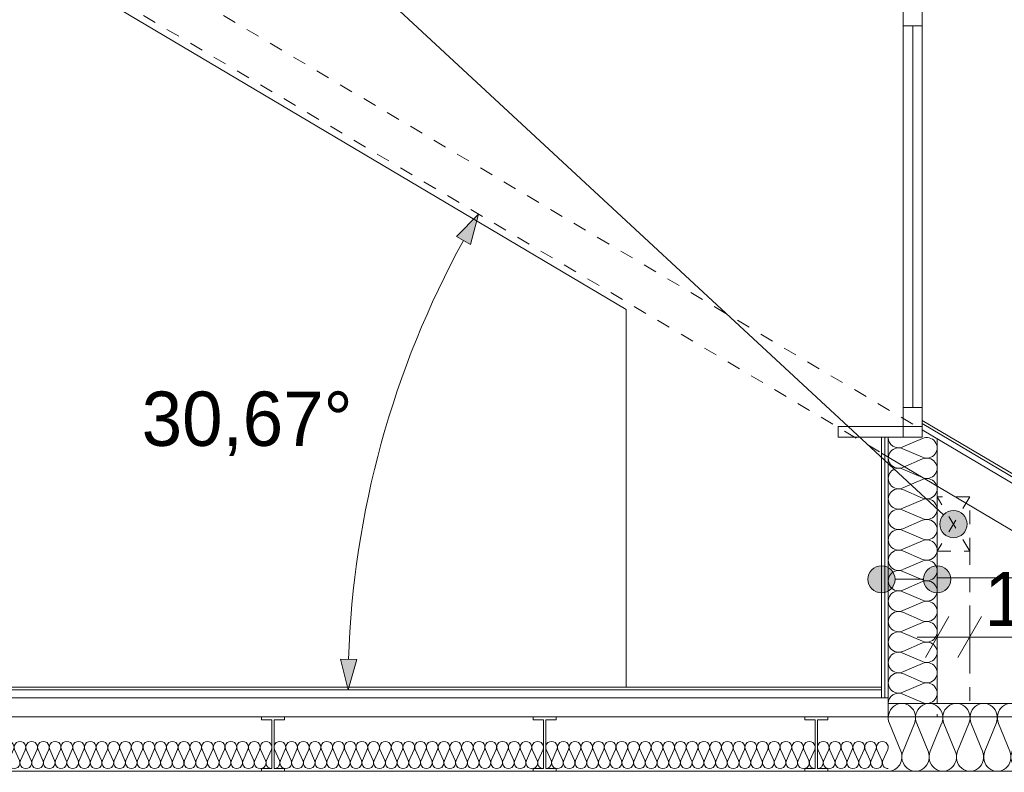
# Model space of a CAD drawing. Extents: x -396299 to -11759, y -15022 to 18278.
# Tile 82 of 205: x -228134 to -224510, y 7539 to 10311. Entities that reach past the tile are written whole.
import ezdxf

# ---------------------------------------------------------------- set-up
doc = ezdxf.new("R2010")
doc.units = 0
doc.header["$MEASUREMENT"] = 0
doc.linetypes.add('Hidden Line', pattern=[100, 50, -50])
for name, color, linetype, lineweight in [('0_Nr_Pióra__21', 7, 'Continuous', 13), ('0_Nr_Pióra__5', 7, 'Continuous', 13), ('Arch opisy_Nr_Pióra__21', 7, 'Continuous', 13), ('Arch wymiary_Nr_Pióra__5', 7, 'Continuous', 13), ('Arch ściany działowe_Nr_Pióra__5', 7, 'Continuous', 13), ('INWENT DACH_Nr_Pióra__5', 7, 'Continuous', 13), ('INWENT STROPY_Nr_Pióra__21', 7, 'Continuous', 13), ('INWENT. OKNA_Nr_Pióra__21', 7, 'Continuous', 13), ('INWENT.ŚCIANY_Nr_Pióra__5', 7, 'Continuous', 13), ('Inwentaryzacja Konst._Nr_Pióra__5', 7, 'Continuous', 13)]:
    doc.layers.add(name, color=color, linetype=linetype, lineweight=lineweight)
for name, color, linetype in [('arch izolacje', 7, 'Continuous'), ('Arch ocieplenie', 7, 'Continuous'), ('Arch opisy', 7, 'Continuous'), ('Arch wymiary', 7, 'Continuous'), ('Arch ściany działowe', 7, 'Continuous'), ('INWENT STROPY', 7, 'Continuous')]:
    doc.layers.add(name, color=color, linetype=linetype)
for name, color, linetype, lineweight, true_color in [('arch izolacje_Nr_Pióra__24', 7, 'Continuous', 13, 0x029e21), ('Arch ocieplenie_Nr_Pióra__24', 7, 'Continuous', 13, 0x029e21), ('Arch opisy_Nr_Pióra__3', 7, 'Continuous', 20, 0xff6600), ('INWENT STROPY_Nr_Pióra__2', 7, 'Continuous', 13, 0x7f7f7f), ('INWENT STROPY_Nr_Pióra__25', 7, 'Continuous', 15, 0x40a5ff), ('Inwentaryzacja Konst._Nr_Pióra__25', 7, 'Continuous', 15, 0x40a5ff), ('Inwentaryzacja Konst._Nr_Pióra__3', 7, 'Continuous', 20, 0xff6600)]:
    doc.layers.add(name, color=color, linetype=linetype, lineweight=lineweight, true_color=true_color)
doc.styles.add('GENERATED_STYLE_1', font='txt')
doc.dimstyles.new('GENERATED_STYLE__10', dxfattribs={"dimtxt": 200, "dimasz": 110.144928, "dimexe": 0.18, "dimexo": 40, "dimgap": 0.09, "dimtad": 1, "dimtih": 1, "dimtoh": 1, "dimdec": 0, "dimzin": 0, "dimdsep": 46, "dimtxsty": 'GENERATED_STYLE_1', "dimblk": 'ARROWHEAD_5', "dimblk1": 'ARROWHEAD_5', "dimblk2": 'ARROWHEAD_5', "dimcen": 0.09, "dimclrd": 7, "dimclre": 7, "dimclrt": 7, "dimazin": 0, "dimtfac": 1, "dimtdec": 4, "dimtmove": 0, "dimatfit": 3, "dimfxl": 0, "dimtolj": 1, "dimtzin": 0, "dimarcsym": 0})
doc.dimstyles.new('GENERATED_STYLE__2', dxfattribs={"dimtxt": 200, "dimasz": 114, "dimexe": 0.18, "dimexo": 0, "dimgap": 0.09, "dimtad": 1, "dimtih": 1, "dimtoh": 1, "dimdec": 0, "dimlfac": 0.1, "dimzin": 0, "dimdsep": 46, "dimtxsty": 'GENERATED_STYLE_1', "dimblk": 'ARROWHEAD_2', "dimblk1": 'ARROWHEAD_2', "dimblk2": 'ARROWHEAD_2', "dimcen": 0.09, "dimclrd": 7, "dimclre": 7, "dimclrt": 7, "dimazin": 0, "dimtfac": 1, "dimtdec": 4, "dimtmove": 2, "dimatfit": 3, "dimfxl": 0, "dimtolj": 1, "dimtzin": 0, "dimarcsym": 0})

# ---------------------------------------------------------------- blocks, each defined once
blk = doc.blocks.new('Ściana_35', base_point=(-224949.4, 7813.2))
at = {"layer": 'Arch ściany działowe_Nr_Pióra__5', "linetype": 'Continuous'}
for p, q in [((-224936.9, 8773.2), (-224949.4, 8773.2)), ((-224949.4, 8773.2), (-224949.4, 7813.2)), ((-224936.9, 7813.2), (-224936.9, 8773.2)), ((-224949.4, 7813.2), (-224936.9, 7813.2))]:
    blk.add_line(p, q, dxfattribs=at)
blk = doc.blocks.new('Ściana_36', base_point=(-224961.9, 7813.2))
at = {"layer": 'Arch ściany działowe_Nr_Pióra__5', "linetype": 'Continuous'}
for p, q in [((-224949.4, 8773.2), (-224961.9, 8773.2)), ((-224961.9, 8773.2), (-224961.9, 7813.2)), ((-224949.4, 7813.2), (-224949.4, 8773.2)), ((-224961.9, 7813.2), (-224949.4, 7813.2))]:
    blk.add_line(p, q, dxfattribs=at)
blk = doc.blocks.new('Izolacja cieplna 14_27', base_point=(-227197.9, 7553.2))
at = {"layer": 'INWENT STROPY_Nr_Pióra__2', "linetype": 'Continuous'}
for p, q in [((-227196.1, 7623.4), (-227178.1, 7583)), ((-227174.5, 7583), (-227156.6, 7623.4)), ((-227152.9, 7623.4), (-227135, 7583)), ((-227131.4, 7583), (-227113.4, 7623.4)), ((-227109.8, 7623.4), (-227091.9, 7583)), ((-227088.2, 7583), (-227070.3, 7623.4)), ((-227066.7, 7623.4), (-227048.7, 7583)), ((-227045.1, 7583), (-227027.2, 7623.4)), ((-227023.5, 7623.4), (-227005.6, 7583)), ((-227002, 7583), (-226984, 7623.4)), ((-226980.4, 7623.4), (-226962.5, 7583)), ((-226958.8, 7583), (-226940.9, 7623.4)), ((-226937.3, 7623.4), (-226919.3, 7583)), ((-226915.7, 7583), (-226897.8, 7623.4)), ((-226894.2, 7623.4), (-226876.2, 7583)), ((-226872.6, 7583), (-226854.6, 7623.4)), ((-226851, 7623.4), (-226833.1, 7583)), ((-226829.5, 7583), (-226811.5, 7623.4)), ((-226807.9, 7623.4), (-226790, 7583)), ((-226786.3, 7583), (-226768.4, 7623.4)), ((-226764.8, 7623.4), (-226746.8, 7583)), ((-226743.2, 7583), (-226725.3, 7623.4)), ((-226721.6, 7623.4), (-226703.7, 7583)), ((-226700.1, 7583), (-226682.1, 7623.4)), ((-226678.5, 7623.4), (-226660.6, 7583)), ((-226656.9, 7583), (-226639, 7623.4)), ((-226635.4, 7623.4), (-226617.4, 7583)), ((-226613.8, 7583), (-226595.9, 7623.4)), ((-226592.2, 7623.4), (-226574.3, 7583)), ((-226570.7, 7583), (-226552.7, 7623.4)), ((-226549.1, 7623.4), (-226531.2, 7583)), ((-226527.5, 7583), (-226509.6, 7623.4)), ((-226506, 7623.4), (-226488, 7583)), ((-226484.4, 7583), (-226466.5, 7623.4)), ((-226462.8, 7623.4), (-226444.9, 7583)), ((-226441.3, 7583), (-226423.3, 7623.4)), ((-226419.7, 7623.4), (-226401.8, 7583)), ((-226398.2, 7583), (-226380.2, 7623.4)), ((-226376.6, 7623.4), (-226358.6, 7583)), ((-226355, 7583), (-226337.1, 7623.4)), ((-226333.5, 7623.4), (-226315.5, 7583)), ((-226311.9, 7583), (-226294, 7623.4)), ((-226290.3, 7623.4), (-226272.4, 7583)), ((-226268.8, 7583), (-226250.8, 7623.4)), ((-226247.2, 7623.4), (-226229.3, 7583)), ((-226225.6, 7583), (-226207.7, 7623.4))]:
    blk.add_line(p, q, dxfattribs=at)
for centre, start_param, end_param in [((-227176.3, 7631.9), 5.870392, 9.837571), ((-227133.2, 7631.9), 5.870392, 9.837571), ((-227090.1, 7631.9), 5.870392, 9.837571), ((-227046.9, 7631.9), 5.870392, 9.837571), ((-227003.8, 7631.9), 5.870392, 9.837571), ((-226960.7, 7631.9), 5.870392, 9.837571), ((-226917.5, 7631.9), 5.870392, 9.837571), ((-226874.4, 7631.9), 5.870392, 9.837571), ((-226831.3, 7631.9), 5.870392, 9.837571), ((-226788.1, 7631.9), 5.870392, 9.837571), ((-226745, 7631.9), 5.870392, 9.837571), ((-226701.9, 7631.9), 5.870392, 9.837571), ((-226658.7, 7631.9), 5.870392, 9.837571), ((-226615.6, 7631.9), 5.870392, 9.837571), ((-226572.5, 7631.9), 5.870392, 9.837571), ((-226529.4, 7631.9), 5.870392, 9.837571), ((-226486.2, 7631.9), 5.870392, 9.837571), ((-226443.1, 7631.9), 5.870392, 9.837571), ((-226400, 7631.9), 5.870392, 9.837571), ((-226356.8, 7631.9), 5.870392, 9.837571), ((-226313.7, 7631.9), 5.870392, 9.837571), ((-226270.6, 7631.9), 5.870392, 9.837571), ((-226227.4, 7631.9), 5.870392, 9.837571), ((-227197.9, 7574.4), 4.712389, 6.695979), ((-227154.7, 7574.4), 2.7288, 6.695979), ((-227111.6, 7574.4), 2.7288, 6.695979), ((-227068.5, 7574.4), 2.7288, 6.695979), ((-227025.4, 7574.4), 2.7288, 6.695979), ((-226982.2, 7574.4), 2.7288, 6.695979), ((-226939.1, 7574.4), 2.7288, 6.695979), ((-226896, 7574.4), 2.7288, 6.695979), ((-226852.8, 7574.4), 2.7288, 6.695979), ((-226809.7, 7574.4), 2.7288, 6.695979), ((-226766.6, 7574.4), 2.7288, 6.695979), ((-226723.4, 7574.4), 2.7288, 6.695979), ((-226680.3, 7574.4), 2.7288, 6.695979), ((-226637.2, 7574.4), 2.7288, 6.695979), ((-226594.1, 7574.4), 2.7288, 6.695979), ((-226550.9, 7574.4), 2.7288, 6.695979), ((-226507.8, 7574.4), 2.7288, 6.695979), ((-226464.7, 7574.4), 2.7288, 6.695979), ((-226421.5, 7574.4), 2.7288, 6.695979), ((-226378.4, 7574.4), 2.7288, 6.695979), ((-226335.3, 7574.4), 2.7288, 6.695979), ((-226292.1, 7574.4), 2.7288, 6.695979), ((-226249, 7574.4), 2.7288, 6.695979), ((-226205.9, 7574.4), 2.7288, 4.712389)]:
    blk.add_ellipse(centre, major_axis=(21.6, 0), ratio=0.986209, start_param=start_param, end_param=end_param, dxfattribs=at)
blk = doc.blocks.new('Izolacja cieplna 14_56', base_point=(-228197.9, 7553.2))
at = {"layer": 'INWENT STROPY_Nr_Pióra__2', "linetype": 'Continuous'}
for p, q in [((-228196.1, 7623.4), (-228178.1, 7583)), ((-228174.5, 7583), (-228156.6, 7623.4)), ((-228152.9, 7623.4), (-228135, 7583)), ((-228131.4, 7583), (-228113.4, 7623.4)), ((-228109.8, 7623.4), (-228091.9, 7583)), ((-228088.2, 7583), (-228070.3, 7623.4)), ((-228066.7, 7623.4), (-228048.7, 7583)), ((-228045.1, 7583), (-228027.2, 7623.4)), ((-228023.5, 7623.4), (-228005.6, 7583)), ((-228002, 7583), (-227984, 7623.4)), ((-227980.4, 7623.4), (-227962.5, 7583)), ((-227958.8, 7583), (-227940.9, 7623.4)), ((-227937.3, 7623.4), (-227919.3, 7583)), ((-227915.7, 7583), (-227897.8, 7623.4)), ((-227894.2, 7623.4), (-227876.2, 7583)), ((-227872.6, 7583), (-227854.6, 7623.4)), ((-227851, 7623.4), (-227833.1, 7583)), ((-227829.5, 7583), (-227811.5, 7623.4)), ((-227807.9, 7623.4), (-227790, 7583)), ((-227786.3, 7583), (-227768.4, 7623.4)), ((-227764.8, 7623.4), (-227746.8, 7583)), ((-227743.2, 7583), (-227725.3, 7623.4)), ((-227721.6, 7623.4), (-227703.7, 7583)), ((-227700.1, 7583), (-227682.1, 7623.4)), ((-227678.5, 7623.4), (-227660.6, 7583)), ((-227656.9, 7583), (-227639, 7623.4)), ((-227635.4, 7623.4), (-227617.4, 7583)), ((-227613.8, 7583), (-227595.9, 7623.4)), ((-227592.2, 7623.4), (-227574.3, 7583)), ((-227570.7, 7583), (-227552.7, 7623.4)), ((-227549.1, 7623.4), (-227531.2, 7583)), ((-227527.5, 7583), (-227509.6, 7623.4)), ((-227506, 7623.4), (-227488, 7583)), ((-227484.4, 7583), (-227466.5, 7623.4)), ((-227462.8, 7623.4), (-227444.9, 7583)), ((-227441.3, 7583), (-227423.3, 7623.4)), ((-227419.7, 7623.4), (-227401.8, 7583)), ((-227398.2, 7583), (-227380.2, 7623.4)), ((-227376.6, 7623.4), (-227358.6, 7583)), ((-227355, 7583), (-227337.1, 7623.4)), ((-227333.5, 7623.4), (-227315.5, 7583)), ((-227311.9, 7583), (-227294, 7623.4)), ((-227290.3, 7623.4), (-227272.4, 7583)), ((-227268.8, 7583), (-227250.8, 7623.4)), ((-227247.2, 7623.4), (-227229.3, 7583)), ((-227225.6, 7583), (-227207.7, 7623.4))]:
    blk.add_line(p, q, dxfattribs=at)
for centre, start_param, end_param in [((-228176.3, 7631.9), 5.870392, 9.837571), ((-228133.2, 7631.9), 5.870392, 9.837571), ((-228090.1, 7631.9), 5.870392, 9.837571), ((-228046.9, 7631.9), 5.870392, 9.837571), ((-228003.8, 7631.9), 5.870392, 9.837571), ((-227960.7, 7631.9), 5.870392, 9.837571), ((-227917.5, 7631.9), 5.870392, 9.837571), ((-227874.4, 7631.9), 5.870392, 9.837571), ((-227831.3, 7631.9), 5.870392, 9.837571), ((-227788.1, 7631.9), 5.870392, 9.837571), ((-227745, 7631.9), 5.870392, 9.837571), ((-227701.9, 7631.9), 5.870392, 9.837571), ((-227658.7, 7631.9), 5.870392, 9.837571), ((-227615.6, 7631.9), 5.870392, 9.837571), ((-227572.5, 7631.9), 5.870392, 9.837571), ((-227529.4, 7631.9), 5.870392, 9.837571), ((-227486.2, 7631.9), 5.870392, 9.837571), ((-227443.1, 7631.9), 5.870392, 9.837571), ((-227400, 7631.9), 5.870392, 9.837571), ((-227356.8, 7631.9), 5.870392, 9.837571), ((-227313.7, 7631.9), 5.870392, 9.837571), ((-227270.6, 7631.9), 5.870392, 9.837571), ((-227227.4, 7631.9), 5.870392, 9.837571), ((-228197.9, 7574.4), 4.712389, 6.695979), ((-228154.7, 7574.4), 2.7288, 6.695979), ((-228111.6, 7574.4), 2.7288, 6.695979), ((-228068.5, 7574.4), 2.7288, 6.695979), ((-228025.4, 7574.4), 2.7288, 6.695979), ((-227982.2, 7574.4), 2.7288, 6.695979), ((-227939.1, 7574.4), 2.7288, 6.695979), ((-227896, 7574.4), 2.7288, 6.695979), ((-227852.8, 7574.4), 2.7288, 6.695979), ((-227809.7, 7574.4), 2.7288, 6.695979), ((-227766.6, 7574.4), 2.7288, 6.695979), ((-227723.4, 7574.4), 2.7288, 6.695979), ((-227680.3, 7574.4), 2.7288, 6.695979), ((-227637.2, 7574.4), 2.7288, 6.695979), ((-227594.1, 7574.4), 2.7288, 6.695979), ((-227550.9, 7574.4), 2.7288, 6.695979), ((-227507.8, 7574.4), 2.7288, 6.695979), ((-227464.7, 7574.4), 2.7288, 6.695979), ((-227421.5, 7574.4), 2.7288, 6.695979), ((-227378.4, 7574.4), 2.7288, 6.695979), ((-227335.3, 7574.4), 2.7288, 6.695979), ((-227292.1, 7574.4), 2.7288, 6.695979), ((-227249, 7574.4), 2.7288, 6.695979), ((-227205.9, 7574.4), 2.7288, 4.712389)]:
    blk.add_ellipse(centre, major_axis=(21.6, 0), ratio=0.986209, start_param=start_param, end_param=end_param, dxfattribs=at)
blk = doc.blocks.new('Izolacja cieplna 14_76', base_point=(-226197.9, 7553.2))
at = {"layer": 'INWENT STROPY_Nr_Pióra__2', "linetype": 'Continuous'}
for p, q in [((-226196.1, 7623.4), (-226178.1, 7583)), ((-226174.5, 7583), (-226156.6, 7623.4)), ((-226152.9, 7623.4), (-226135, 7583)), ((-226131.4, 7583), (-226113.4, 7623.4)), ((-226109.8, 7623.4), (-226091.9, 7583)), ((-226088.2, 7583), (-226070.3, 7623.4)), ((-226066.7, 7623.4), (-226048.7, 7583)), ((-226045.1, 7583), (-226027.2, 7623.4)), ((-226023.5, 7623.4), (-226005.6, 7583)), ((-226002, 7583), (-225984, 7623.4)), ((-225980.4, 7623.4), (-225962.5, 7583)), ((-225958.8, 7583), (-225940.9, 7623.4)), ((-225937.3, 7623.4), (-225919.3, 7583)), ((-225915.7, 7583), (-225897.8, 7623.4)), ((-225894.2, 7623.4), (-225876.2, 7583)), ((-225872.6, 7583), (-225854.6, 7623.4)), ((-225851, 7623.4), (-225833.1, 7583)), ((-225829.5, 7583), (-225811.5, 7623.4)), ((-225807.9, 7623.4), (-225790, 7583)), ((-225786.3, 7583), (-225768.4, 7623.4)), ((-225764.8, 7623.4), (-225746.8, 7583)), ((-225743.2, 7583), (-225725.3, 7623.4)), ((-225721.6, 7623.4), (-225703.7, 7583)), ((-225700.1, 7583), (-225682.1, 7623.4)), ((-225678.5, 7623.4), (-225660.6, 7583)), ((-225656.9, 7583), (-225639, 7623.4)), ((-225635.4, 7623.4), (-225617.4, 7583)), ((-225613.8, 7583), (-225595.9, 7623.4)), ((-225592.2, 7623.4), (-225574.3, 7583)), ((-225570.7, 7583), (-225552.7, 7623.4)), ((-225549.1, 7623.4), (-225531.2, 7583)), ((-225527.5, 7583), (-225509.6, 7623.4)), ((-225506, 7623.4), (-225488, 7583)), ((-225484.4, 7583), (-225466.5, 7623.4)), ((-225462.8, 7623.4), (-225444.9, 7583)), ((-225441.3, 7583), (-225423.3, 7623.4)), ((-225419.7, 7623.4), (-225401.8, 7583)), ((-225398.2, 7583), (-225380.2, 7623.4)), ((-225376.6, 7623.4), (-225358.6, 7583)), ((-225355, 7583), (-225337.1, 7623.4)), ((-225333.5, 7623.4), (-225315.5, 7583)), ((-225311.9, 7583), (-225294, 7623.4)), ((-225290.3, 7623.4), (-225272.4, 7583)), ((-225268.8, 7583), (-225250.8, 7623.4)), ((-225247.2, 7623.4), (-225229.3, 7583)), ((-225225.6, 7583), (-225207.7, 7623.4))]:
    blk.add_line(p, q, dxfattribs=at)
for centre, start_param, end_param in [((-226176.3, 7631.9), 5.870392, 9.837571), ((-226133.2, 7631.9), 5.870392, 9.837571), ((-226090.1, 7631.9), 5.870392, 9.837571), ((-226046.9, 7631.9), 5.870392, 9.837571), ((-226003.8, 7631.9), 5.870392, 9.837571), ((-225960.7, 7631.9), 5.870392, 9.837571), ((-225917.5, 7631.9), 5.870392, 9.837571), ((-225874.4, 7631.9), 5.870392, 9.837571), ((-225831.3, 7631.9), 5.870392, 9.837571), ((-225788.1, 7631.9), 5.870392, 9.837571), ((-225745, 7631.9), 5.870392, 9.837571), ((-225701.9, 7631.9), 5.870392, 9.837571), ((-225658.7, 7631.9), 5.870392, 9.837571), ((-225615.6, 7631.9), 5.870392, 9.837571), ((-225572.5, 7631.9), 5.870392, 9.837571), ((-225529.4, 7631.9), 5.870392, 9.837571), ((-225486.2, 7631.9), 5.870392, 9.837571), ((-225443.1, 7631.9), 5.870392, 9.837571), ((-225400, 7631.9), 5.870392, 9.837571), ((-225356.8, 7631.9), 5.870392, 9.837571), ((-225313.7, 7631.9), 5.870392, 9.837571), ((-225270.6, 7631.9), 5.870392, 9.837571), ((-225227.4, 7631.9), 5.870392, 9.837571), ((-226197.9, 7574.4), 4.712389, 6.695979), ((-226154.7, 7574.4), 2.7288, 6.695979), ((-226111.6, 7574.4), 2.7288, 6.695979), ((-226068.5, 7574.4), 2.7288, 6.695979), ((-226025.4, 7574.4), 2.7288, 6.695979), ((-225982.2, 7574.4), 2.7288, 6.695979), ((-225939.1, 7574.4), 2.7288, 6.695979), ((-225896, 7574.4), 2.7288, 6.695979), ((-225852.8, 7574.4), 2.7288, 6.695979), ((-225809.7, 7574.4), 2.7288, 6.695979), ((-225766.6, 7574.4), 2.7288, 6.695979), ((-225723.4, 7574.4), 2.7288, 6.695979), ((-225680.3, 7574.4), 2.7288, 6.695979), ((-225637.2, 7574.4), 2.7288, 6.695979), ((-225594.1, 7574.4), 2.7288, 6.695979), ((-225550.9, 7574.4), 2.7288, 6.695979), ((-225507.8, 7574.4), 2.7288, 6.695979), ((-225464.7, 7574.4), 2.7288, 6.695979), ((-225421.5, 7574.4), 2.7288, 6.695979), ((-225378.4, 7574.4), 2.7288, 6.695979), ((-225335.3, 7574.4), 2.7288, 6.695979), ((-225292.1, 7574.4), 2.7288, 6.695979), ((-225249, 7574.4), 2.7288, 6.695979), ((-225205.9, 7574.4), 2.7288, 4.712389)]:
    blk.add_ellipse(centre, major_axis=(21.6, 0), ratio=0.986209, start_param=start_param, end_param=end_param, dxfattribs=at)
blk = doc.blocks.new('Izolacja cieplna 14_77', base_point=(-225197.9, 7553.2))
at = {"layer": 'INWENT STROPY_Nr_Pióra__2', "linetype": 'Continuous'}
for p, q in [((-225196.1, 7623.4), (-225178, 7583)), ((-225174.3, 7583), (-225156.2, 7623.4)), ((-225152.6, 7623.4), (-225134.5, 7583)), ((-225130.8, 7583), (-225112.7, 7623.4)), ((-225109.1, 7623.4), (-225091, 7583)), ((-225087.3, 7583), (-225069.2, 7623.4)), ((-225065.6, 7623.4), (-225047.5, 7583)), ((-225043.8, 7583), (-225025.7, 7623.4)), ((-225022.1, 7623.4), (-225004, 7583)), ((-225000.3, 7583), (-224982.2, 7623.4)), ((-224978.6, 7623.4), (-224960.5, 7583)), ((-224956.8, 7583), (-224938.7, 7623.4))]:
    blk.add_line(p, q, dxfattribs=at)
for centre, start_param, end_param in [((-225176.1, 7631.9), 5.870392, 9.837571), ((-225132.6, 7631.9), 5.870392, 9.837571), ((-225089.1, 7631.9), 5.870392, 9.837571), ((-225045.6, 7631.9), 5.870392, 9.837571), ((-225002.1, 7631.9), 5.870392, 9.837571), ((-224958.6, 7631.9), 5.870392, 9.837571), ((-225197.9, 7574.4), 4.712389, 6.695979), ((-225154.4, 7574.4), 2.7288, 6.695979), ((-225110.9, 7574.4), 2.7288, 6.695979), ((-225067.4, 7574.4), 2.7288, 6.695979), ((-225023.9, 7574.4), 2.7288, 6.695979), ((-224980.4, 7574.4), 2.7288, 6.695979), ((-224936.9, 7574.4), 2.7288, 4.712389)]:
    blk.add_ellipse(centre, major_axis=(21.7, 0), ratio=0.977839, start_param=start_param, end_param=end_param, dxfattribs=at)
blk = doc.blocks.new('Izolacja cieplna 14_122', base_point=(-224936.9, 8771.8))
at = {"layer": 'Arch ocieplenie_Nr_Pióra__24', "linetype": 'Continuous'}
for p, q in [((-224810.5, 8768.6), (-224883.2, 8737.3)), ((-224883.2, 8731), (-224810.5, 8699.7)), ((-224810.5, 8693.4), (-224883.2, 8662.1)), ((-224883.2, 8655.7), (-224810.5, 8624.4)), ((-224810.5, 8618.1), (-224883.2, 8586.8)), ((-224883.2, 8580.4), (-224810.5, 8549.1)), ((-224810.5, 8542.8), (-224883.2, 8511.5)), ((-224883.2, 8505.2), (-224810.5, 8473.9)), ((-224810.5, 8467.5), (-224883.2, 8436.2)), ((-224883.2, 8429.9), (-224810.5, 8398.6)), ((-224810.5, 8392.3), (-224883.2, 8360.9)), ((-224883.2, 8354.6), (-224810.5, 8323.3)), ((-224810.5, 8317), (-224883.2, 8285.7)), ((-224883.2, 8279.3), (-224810.5, 8248)), ((-224810.5, 8241.7), (-224883.2, 8210.4)), ((-224883.2, 8204.1), (-224810.5, 8172.7)), ((-224810.5, 8166.4), (-224883.2, 8135.1)), ((-224883.2, 8128.8), (-224810.5, 8097.5)), ((-224810.5, 8091.1), (-224883.2, 8059.8)), ((-224883.2, 8053.5), (-224810.5, 8022.2)), ((-224810.5, 8015.9), (-224883.2, 7984.5)), ((-224883.2, 7978.2), (-224810.5, 7946.9)), ((-224810.5, 7940.6), (-224883.2, 7909.3)), ((-224883.2, 7902.9), (-224810.5, 7871.6)), ((-224810.5, 7865.3), (-224883.2, 7834)), ((-224883.2, 7827.7), (-224810.5, 7796.3))]:
    blk.add_line(p, q, dxfattribs=at)
for centre, start_param, end_param in [((-224898.6, 8771.8), 3.141593, 5.125182), ((-224795.2, 8734.2), 4.299595, 8.266775), ((-224898.6, 8696.5), 1.158004, 5.125183), ((-224795.2, 8658.9), 4.299595, 8.266775), ((-224898.6, 8621.3), 1.158004, 5.125183), ((-224795.2, 8583.6), 4.299595, 8.266775), ((-224898.6, 8546), 1.158004, 5.125183), ((-224795.2, 8508.3), 4.299595, 8.266775), ((-224898.6, 8470.7), 1.158004, 5.125183), ((-224795.2, 8433.1), 4.299595, 8.266775), ((-224898.6, 8395.4), 1.158004, 5.125183), ((-224795.2, 8357.8), 4.299595, 8.266775), ((-224898.6, 8320.1), 1.158004, 5.125183), ((-224795.2, 8282.5), 4.299595, 8.266775), ((-224898.6, 8244.9), 1.158004, 5.125183), ((-224795.2, 8207.2), 4.299595, 8.266775), ((-224898.6, 8169.6), 1.158004, 5.125183), ((-224795.2, 8131.9), 4.299595, 8.266775), ((-224898.6, 8094.3), 1.158004, 5.125183), ((-224795.2, 8056.7), 4.299595, 8.266775), ((-224898.6, 8019), 1.158004, 5.125183), ((-224795.2, 7981.4), 4.299595, 8.266775), ((-224898.6, 7943.7), 1.158004, 5.125183), ((-224795.2, 7906.1), 4.299595, 8.266775), ((-224898.6, 7868.5), 1.158004, 5.125183), ((-224795.2, 7830.8), 4.299595, 8.266775), ((-224898.6, 7793.2), 1.158004, 3.141593)]:
    blk.add_ellipse(centre, major_axis=(38.3, 0), ratio=0.983218, start_param=start_param, end_param=end_param, dxfattribs=at)
blk = doc.blocks.new('Izolacja cieplna 14_123', base_point=(-224936.9, 7543.2))
at = {"layer": 'arch izolacje_Nr_Pióra__24', "linetype": 'Continuous'}
for p, q in [((-224932.7, 7718.7), (-224890.9, 7617.7)), ((-224882.5, 7617.7), (-224840.7, 7718.7)), ((-224832.3, 7718.7), (-224790.6, 7617.7)), ((-224782.1, 7617.7), (-224740.4, 7718.7)), ((-224731.9, 7718.7), (-224690.2, 7617.7)), ((-224681.8, 7617.7), (-224640, 7718.7)), ((-224631.6, 7718.7), (-224589.8, 7617.7)), ((-224581.4, 7617.7), (-224539.7, 7718.7)), ((-224531.2, 7718.7), (-224489.5, 7617.7)), ((-224481.1, 7617.7), (-224439.3, 7718.7)), ((-224430.9, 7718.7), (-224389.1, 7617.7)), ((-224380.7, 7617.7), (-224339, 7718.7)), ((-224330.5, 7718.7), (-224288.8, 7617.7)), ((-224280.3, 7617.7), (-224238.6, 7718.7))]:
    blk.add_line(p, q, dxfattribs=at)
for centre, start_param, end_param in [((-224886.7, 7740), 4.299595, 8.266775), ((-224786.3, 7740), 4.299595, 8.266775), ((-224686, 7740), 4.299595, 8.266775), ((-224585.6, 7740), 4.299595, 8.266775), ((-224485.3, 7740), 4.299595, 8.266775), ((-224384.9, 7740), 4.299595, 8.266775), ((-224284.6, 7740), 4.299595, 8.266775), ((-224936.9, 7596.3), 3.141593, 5.125182), ((-224836.5, 7596.3), 1.158004, 5.125183), ((-224736.2, 7596.3), 1.158004, 5.125183), ((-224635.8, 7596.3), 1.158004, 5.125183), ((-224535.5, 7596.3), 1.158004, 5.125183), ((-224435.1, 7596.3), 1.158004, 5.125183), ((-224334.7, 7596.3), 1.158004, 5.125183), ((-224234.4, 7596.3), 1.158004, 3.141593)]:
    blk.add_ellipse(centre, major_axis=(0, 53.2), ratio=0.943747, start_param=start_param, end_param=end_param, dxfattribs=at)
blk = doc.blocks.new('Linia_41', base_point=(-224961.9, 8250.1))
at = {"layer": 'Arch opisy_Nr_Pióra__21', "linetype": 'Continuous'}
for points in [[(-224911.9, 8250.1), (-224915.7, 8269.2), (-224926.5, 8285.4), (-224942.7, 8296.3), (-224961.9, 8300.1), (-224981, 8296.3), (-224997.2, 8285.4), (-225008.1, 8269.2), (-225011.9, 8250.1), (-225008.1, 8230.9), (-224997.2, 8214.7), (-224981, 8203.9), (-224961.9, 8200.1), (-224942.7, 8203.9), (-224926.5, 8214.7), (-224915.7, 8230.9)], [(-224706.9, 8250.1), (-224710.7, 8269.2), (-224721.5, 8285.4), (-224737.7, 8296.3), (-224756.9, 8300.1), (-224776, 8296.3), (-224792.2, 8285.4), (-224803.1, 8269.2), (-224806.9, 8250.1), (-224803.1, 8230.9), (-224792.2, 8214.7), (-224776, 8203.9), (-224756.9, 8200.1), (-224737.7, 8203.9), (-224721.5, 8214.7), (-224710.7, 8230.9)]]:
    blk.add_hatch(color=256, dxfattribs=at).paths.add_polyline_path(points, flags=0)
blk.add_line((-224911.9, 8250.1), (-224806.9, 8250.1), dxfattribs=at)
for centre in [(-224961.9, 8250.1), (-224756.9, 8250.1)]:
    blk.add_circle(centre, 50, dxfattribs=at)
blk = doc.blocks.new('Linia_195', base_point=(-231332.5, 14606.2))
at = {"layer": 'Arch opisy_Nr_Pióra__3', "linetype": 'Continuous'}
blk.add_hatch(color=256, dxfattribs=at).paths.add_polyline_path([(-224646.9, 8453.2), (-224650.7, 8472.3), (-224661.5, 8488.5), (-224677.7, 8499.4), (-224696.9, 8503.2), (-224716, 8499.4), (-224732.2, 8488.5), (-224743.1, 8472.3), (-224746.9, 8453.2), (-224743.1, 8434), (-224732.2, 8417.8), (-224716, 8407), (-224696.9, 8403.2), (-224677.7, 8407), (-224661.5, 8417.8), (-224650.7, 8434)], flags=0)
blk.add_line((-231332.5, 14606.2), (-224733.5, 8487.2), dxfattribs=at)
blk.add_circle((-224696.9, 8453.2), 50, dxfattribs=at)
blk = doc.blocks.new('*D926')
at = {"layer": 'Arch wymiary_Nr_Pióra__5', "linetype": 'Continuous'}
for p, q in [((-224756.9, 7925.1), (-224756.9, 8150.1)), ((-224636.9, 7925.1), (-224636.9, 8150.1)), ((-224713.6, 8112.6), (-224800.2, 7962.6)), ((-224593.6, 8112.6), (-224680.2, 7962.6)), ((-224830.2, 8037.6), (-224756.9, 8037.6)), ((-224756.9, 8037.6), (-224636.9, 8037.6))]:
    blk.add_line(p, q, dxfattribs=at)
at = {"layer": 'Arch wymiary_Nr_Pióra__5', "char_height": 200, "attachment_point": 7, "style": 'GENERATED_STYLE_1'}
for s, insert in [('{12}', (-224582.8, 8077.6)), ('{79}', (-224127, 8077.6))]:
    blk.add_mtext(s, dxfattribs=dict(at, insert=insert))
blk = doc.blocks.new('ARROWHEAD_2')
at = {"color": 0, "linetype": 'Continuous', "lineweight": 0}
for p, q in [((-0.378, -0.655), (0.378, 0.655)), ((0, 0), (-1, 0))]:
    blk.add_line(p, q, dxfattribs=at)
blk = doc.blocks.new('*D927')
at = {"layer": 'Arch wymiary_Nr_Pióra__5', "linetype": 'Continuous'}
for p, q in [((-224636.9, 7925.1), (-224636.9, 8150.1)), ((-223841.9, 7925.1), (-223841.9, 8150.1)), ((-224593.6, 8112.6), (-224680.2, 7962.6)), ((-223885.2, 7962.6), (-223798.6, 8112.6)), ((-224636.9, 8037.6), (-223841.9, 8037.6)), ((-223841.9, 8037.6), (-223768.5, 8037.6))]:
    blk.add_line(p, q, dxfattribs=at)
at = {"layer": 'Arch wymiary_Nr_Pióra__5', "char_height": 200, "attachment_point": 7, "style": 'GENERATED_STYLE_1'}
for s, insert in [('{12}', (-224582.8, 8077.6)), ('{79}', (-224127, 8077.6))]:
    blk.add_mtext(s, dxfattribs=dict(at, insert=insert))
blk = doc.blocks.new('*D930')
at = {"layer": '0_Nr_Pióra__5', "linetype": 'Continuous'}
for points in [[(-226445, 9594.8), (-226474.5, 9482.7), (-226526.6, 9512.5)], [(-226925.4, 7843.2), (-226953.6, 7955.6), (-226893.6, 7954.6)]]:
    blk.add_hatch(color=256, dxfattribs=at).paths.add_polyline_path(points, flags=0)
for p, q in [((-226445, 9594.8), (-226526.6, 9512.5)), ((-226445, 9594.8), (-226474.5, 9482.7)), ((-226474.5, 9482.7), (-226526.6, 9512.5)), ((-226925.4, 7843.2), (-226953.6, 7955.6)), ((-226953.6, 7955.6), (-226893.6, 7954.6)), ((-226925.4, 7843.2), (-226893.6, 7954.6))]:
    blk.add_line(p, q, dxfattribs=at)
blk.add_arc((-223491.8, 7843.2), 3433.6, 151.1946, 178.1316, dxfattribs=at)
at = {"layer": '0_Nr_Pióra__21', "insert": (-227685, 8704.2), "char_height": 200, "attachment_point": 7, "style": 'GENERATED_STYLE_1'}
blk.add_mtext('{30,67°}', dxfattribs=at)
blk = doc.blocks.new('ARROWHEAD_5')
at = {"color": 0, "linetype": 'Continuous', "lineweight": 0}
blk.add_line((0, 0), (-1, 0), dxfattribs=at)
blk.add_solid([(-1, 0.2679), (0, 0), (-1, -0.2679), (-1, 0.2679)], dxfattribs=at)

msp = doc.modelspace()

# ---------------------------------------------------------------- linework, layer by layer
at = {"layer": 'Arch ocieplenie_Nr_Pióra__24', "linetype": 'Continuous'}
for p, q in [((-224756.9, 8767.9), (-224756.9, 7793.2)), ((-224756.9, 7793.2), (-224936.9, 7793.2)), ((-224936.9, 7793.2), (-223841.9, 7793.2))]:
    msp.add_line(p, q, dxfattribs=at)
at = {"layer": 'Arch opisy_Nr_Pióra__21', "linetype": 'Continuous'}
msp.add_line((-224756.9, 8255.6), (-224411.5, 8255.6), dxfattribs=at)
at = {"layer": 'INWENT DACH_Nr_Pióra__5', "linetype": 'Continuous'}
for p, q in [((-227856.9, 10403.2), (-225901.9, 9243.6)), ((-224811.9, 8835.4), (-223331.9, 7957.6)), ((-224811.9, 8823.8), (-223361.9, 7963.8))]:
    msp.add_line(p, q, dxfattribs=at)
at = {"layer": 'INWENT STROPY_Nr_Pióra__21', "linetype": 'Continuous'}
for p, q in [((-224961.9, 7853.2), (-230101.9, 7853.2)), ((-224961.9, 7843.2), (-230101.9, 7843.2)), ((-224936.9, 7813.2), (-230101.9, 7813.2)), ((-224936.9, 7743.2), (-224936.9, 7813.2))]:
    msp.add_line(p, q, dxfattribs=at)
at = {"layer": 'INWENT STROPY_Nr_Pióra__25', "linetype": 'Continuous'}
for p, q in [((-227244.4, 7733.2), (-227244.4, 7743.2)), ((-227159.4, 7743.2), (-227244.4, 7743.2)), ((-227205.9, 7733.2), (-227244.4, 7733.2)), ((-227205.9, 7553.2), (-227205.9, 7733.2)), ((-227197.9, 7553.2), (-227197.9, 7733.2)), ((-227159.4, 7733.2), (-227197.9, 7733.2)), ((-227159.4, 7733.2), (-227159.4, 7743.2)), ((-226244.4, 7733.2), (-226244.4, 7743.2)), ((-226159.4, 7743.2), (-226244.4, 7743.2)), ((-226205.9, 7733.2), (-226244.4, 7733.2)), ((-226205.9, 7553.2), (-226205.9, 7733.2)), ((-226197.9, 7553.2), (-226197.9, 7733.2)), ((-226159.4, 7733.2), (-226197.9, 7733.2)), ((-226159.4, 7733.2), (-226159.4, 7743.2)), ((-225244.4, 7733.2), (-225244.4, 7743.2)), ((-225159.4, 7743.2), (-225244.4, 7743.2)), ((-225205.9, 7733.2), (-225244.4, 7733.2)), ((-225205.9, 7553.2), (-225205.9, 7733.2)), ((-225197.9, 7553.2), (-225197.9, 7733.2)), ((-225159.4, 7733.2), (-225197.9, 7733.2)), ((-225159.4, 7733.2), (-225159.4, 7743.2)), ((-227205.9, 7553.2), (-227244.4, 7553.2)), ((-227244.4, 7543.2), (-227244.4, 7553.2)), ((-227159.4, 7543.2), (-227244.4, 7543.2)), ((-227159.4, 7553.2), (-227197.9, 7553.2)), ((-227159.4, 7553.2), (-227159.4, 7543.2)), ((-226205.9, 7553.2), (-226244.4, 7553.2)), ((-226244.4, 7543.2), (-226244.4, 7553.2)), ((-226159.4, 7543.2), (-226244.4, 7543.2)), ((-226159.4, 7553.2), (-226197.9, 7553.2)), ((-226159.4, 7553.2), (-226159.4, 7543.2)), ((-225244.4, 7543.2), (-225244.4, 7553.2)), ((-225205.9, 7553.2), (-225244.4, 7553.2)), ((-225159.4, 7543.2), (-225244.4, 7543.2)), ((-225159.4, 7553.2), (-225197.9, 7553.2)), ((-225159.4, 7553.2), (-225159.4, 7543.2))]:
    msp.add_line(p, q, dxfattribs=at)
at = {"layer": 'INWENT. OKNA_Nr_Pióra__21', "linetype": 'Continuous'}
for p, q in [((-224881.9, 8813.2), (-224881.9, 10358.2)), ((-224811.9, 10358.2), (-224811.9, 8813.2)), ((-224811.9, 10288.2), (-224881.9, 10288.2)), ((-224846.9, 10288.2), (-224846.9, 8883.2)), ((-224811.9, 8883.2), (-224881.9, 8883.2)), ((-224881.9, 8813.2), (-225121.9, 8813.2)), ((-225121.9, 8813.2), (-225121.9, 8773.2)), ((-224881.9, 8773.2), (-224881.9, 8813.2)), ((-224881.9, 8813.2), (-224811.9, 8813.2)), ((-224811.9, 8813.2), (-224811.9, 8773.2)), ((-225121.9, 8773.2), (-224881.9, 8773.2)), ((-224811.9, 8773.2), (-224881.9, 8773.2))]:
    msp.add_line(p, q, dxfattribs=at)
at = {"layer": 'INWENT.ŚCIANY_Nr_Pióra__5', "linetype": 'Continuous'}
msp.add_line((-225901.9, 9243.6), (-225901.9, 7853.2), dxfattribs=at)
at = {"layer": 'Inwentaryzacja Konst._Nr_Pióra__25', "linetype": 'Continuous'}
for p, q in [((-223841.9, 7743.2), (-230101.9, 7743.2)), ((-223841.9, 7543.2), (-230101.9, 7543.2))]:
    msp.add_line(p, q, dxfattribs=at)
at = {"layer": 'Inwentaryzacja Konst._Nr_Pióra__3', "linetype": 'Hidden Line'}
for p, q in [((-224636.9, 8553.2), (-224756.9, 8553.2)), ((-224756.9, 8553.2), (-224756.9, 8353.2)), ((-224636.9, 8353.2), (-224756.9, 8553.2)), ((-224636.9, 8553.2), (-224756.9, 8353.2)), ((-224636.9, 8353.2), (-224636.9, 8553.2)), ((-224756.9, 8353.2), (-224636.9, 8353.2)), ((-224756.9, 8353.2), (-224756.9, 7743.2)), ((-224636.9, 8353.2), (-224636.9, 7743.2))]:
    msp.add_line(p, q, dxfattribs=at)
at = {"layer": 'Inwentaryzacja Konst._Nr_Pióra__5', "linetype": 'Hidden Line'}
for p, q in [((-227850, 10428.2), (-224961.9, 8715.1)), ((-227556, 10428.2), (-224811.9, 8800.5))]:
    msp.add_line(p, q, dxfattribs=at)
at = {"layer": 'Inwentaryzacja Konst._Nr_Pióra__5', "linetype": 'Continuous'}
for p, q in [((-224811.9, 8800.5), (-223371.9, 7946.4)), ((-224961.9, 8715.1), (-223668.9, 7948.2))]:
    msp.add_line(p, q, dxfattribs=at)

# ---------------------------------------------------------------- block references
at = {"layer": 'arch izolacje', "color": 104, "linetype": 'Continuous', "lineweight": 20, "true_color": 0x029e21}
msp.add_blockref('Izolacja cieplna 14_123', (-224936.9, 7543.2), dxfattribs=at)
at = {"layer": 'Arch ocieplenie', "color": 104, "linetype": 'Continuous', "lineweight": 20, "true_color": 0x029e21}
msp.add_blockref('Izolacja cieplna 14_122', (-224936.9, 8771.8), dxfattribs=at)
at = {"layer": 'Arch opisy', "color": 30, "linetype": 'Continuous', "lineweight": 20, "true_color": 0xff6600}
msp.add_blockref('Linia_195', (-231332.5, 14606.2), dxfattribs=at)
at = {"layer": 'Arch opisy', "linetype": 'Continuous'}
msp.add_blockref('Linia_41', (-224961.9, 8250.1), dxfattribs=at)
at = {"layer": 'Arch ściany działowe'}
for name, p in [('Ściana_36', (-224961.9, 7813.2)), ('Ściana_35', (-224949.4, 7813.2))]:
    msp.add_blockref(name, p, dxfattribs=at)
at = {"layer": 'INWENT STROPY', "color": 104, "linetype": 'Continuous', "lineweight": 20, "true_color": 0x029e21}
for name, p in [('Izolacja cieplna 14_56', (-228197.9, 7553.2)), ('Izolacja cieplna 14_27', (-227197.9, 7553.2)), ('Izolacja cieplna 14_76', (-226197.9, 7553.2)), ('Izolacja cieplna 14_77', (-225197.9, 7553.2))]:
    msp.add_blockref(name, p, dxfattribs=at)

# ---------------------------------------------------------------- dimensions: what is measured, and where the dimension line sits
at = {"linetype": 'Continuous'}
dim = msp.add_angular_dim_3p(base=(-226803.1, 8751.3), center=(-223491.8, 7843.2), p1=(-227850, 10428.2), p2=(-230101.9, 7843.2), dimstyle='GENERATED_STYLE__10', dxfattribs=at)
dim.commit()
dim.dimension.update_dxf_attribs({"geometry": '*D930', "text_midpoint": (-227288.1, 8804.2), "dimtype": 165})
at = {"layer": 'Arch wymiary', "linetype": 'Continuous'}
for base, p1, p2, picture, middle in [((-224756.9, 8037.6), (-224756.9, 8048.2), (-224636.9, 8048.2), '*D926', (-224431.1, 8177.6)), ((-224756.878217, 8037.582038), (-224636.878217, 8048.181118), (-223841.87822, 7793.183434), '*D927', (-223975.241143, 8177.582038))]:
    dim = msp.add_linear_dim(base=base, p1=p1, p2=p2, dimstyle='GENERATED_STYLE__2', dxfattribs=at)
    dim.commit()
    dim.dimension.update_dxf_attribs({"geometry": picture, "text_midpoint": middle})

doc.saveas('drawing.dxf')
